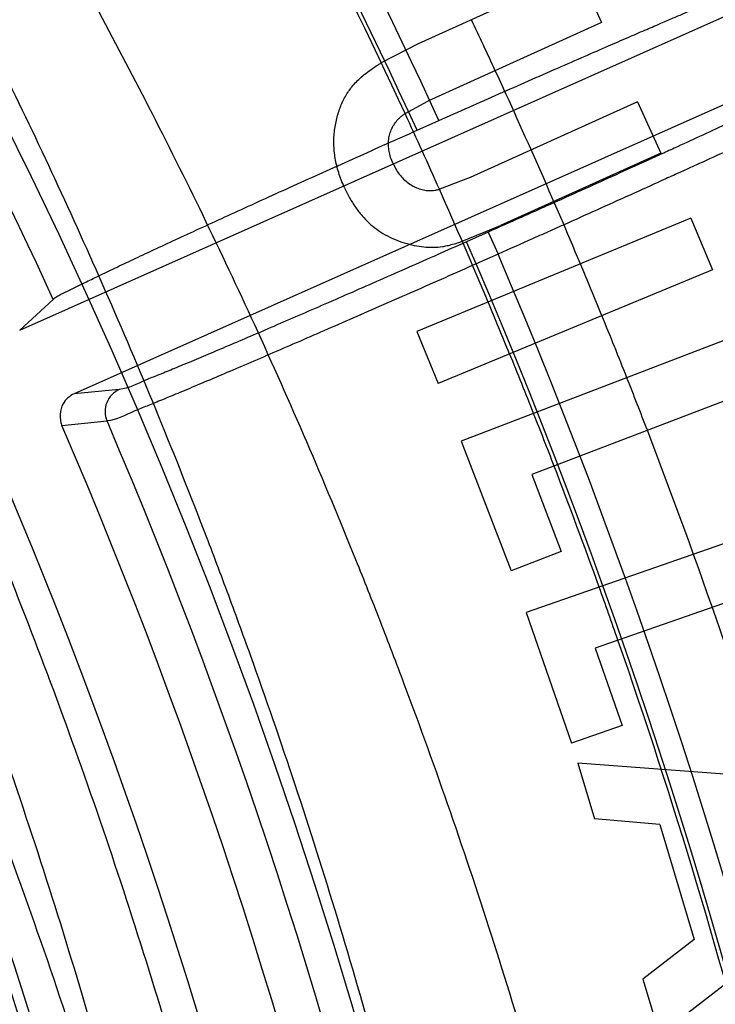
# Model space of a CAD drawing. Header units: millimetres. Extents: x 0 to 297, y 0 to 210.
# Tile 51 of 256: x 147.8102 to 147.8535, y 91.4527 to 91.514. Entities that reach past the tile are written whole.
import ezdxf

# ---------------------------------------------------------------- set-up
doc = ezdxf.new("R2010")
doc.units = ezdxf.units.MM
doc.header["$LTSCALE"] = 16.335
doc.layers.get('0').update_dxf_attribs({"linetype": 'CONTINUOUS'})
doc.layers.add('01_GLOBAL', color=7, linetype='CONTINUOUS')
doc.layers.add('INTFCLR_144815', color=7, linetype='CONTINUOUS')

msp = doc.modelspace()

# ---------------------------------------------------------------- linework, layer by layer
at = {"color": 7, "linetype": 'Continuous'}
msp.add_circle((148.2308034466, 92.1164639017), 1.9, dxfattribs=at)
at = {"color": 9, "linetype": 'Continuous'}
msp.add_arc((148.2308034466, 92.1164639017), 1.8756493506, 182.9674534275, 267.0325465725, dxfattribs=at)
at = {"layer": '01_GLOBAL', "color": 7, "linetype": 'Continuous'}
msp.add_circle((148.2308034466, 92.1164639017), 1.925, dxfattribs=at)
at = {"layer": 'INTFCLR_144815', "color": 6, "linetype": 'Continuous'}
for p, q in [((147.8102058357, 91.49465161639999), (147.8620899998, 91.51775193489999)), ((147.844963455, 91.51699039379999), (147.8349981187, 91.5124714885)), ((147.844963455, 91.51699039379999), (147.8464103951, 91.5137997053)), ((147.8464103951, 91.5137997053), (147.8355917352, 91.5088949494)), ((147.8627412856, 91.51256872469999), (147.813597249, 91.4906883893)), ((147.8349981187, 91.5124714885), (147.8327048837, 91.51128998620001)), ((147.8341824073, 91.5081325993), (147.8355917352, 91.5088949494)), ((147.8486475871, 91.5088652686), (147.8382296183, 91.50414230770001)), ((147.8486475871, 91.5088652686), (147.8500945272, 91.5056745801)), ((147.8349274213, 91.5070913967), (147.8362827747, 91.50769483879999)), ((147.8500945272, 91.5056745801), (147.840129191, 91.50115567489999)), ((147.8382296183, 91.50414230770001), (147.8363197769, 91.50341903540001)), ((147.8519695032, 91.5016270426), (147.8349141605, 91.4945592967)), ((147.8519695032, 91.5016270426), (147.8533051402, 91.4984066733)), ((147.8377410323, 91.50018169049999), (147.840129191, 91.50115567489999)), ((147.8533051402, 91.4984066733), (147.8362497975, 91.4913389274)), ((147.812290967, 91.49656032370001), (147.8102058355, 91.49465161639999)), ((147.8349141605, 91.4945592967), (147.8362497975, 91.4913389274)), ((147.8549049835, 91.4943465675), (147.837678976, 91.4877351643)), ((147.8561664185, 91.4910668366), (147.8420682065, 91.4856570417)), ((147.837678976, 91.4877351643), (147.8407732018, 91.4796768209)), ((147.8420680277, 91.4856575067), (147.8439008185, 91.4808788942)), ((147.859102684, 91.48313196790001), (147.8417060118, 91.4770770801)), ((147.8439008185, 91.4808788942), (147.8407732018, 91.4796768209)), ((147.8602526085, 91.4798231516), (147.8460134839, 91.47486573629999)), ((147.8417060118, 91.4770770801), (147.8445368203, 91.4689408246)), ((147.8460134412, 91.47486585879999), (147.8476941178, 91.470039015)), ((147.8476941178, 91.470039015), (147.8445368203, 91.4689408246)), ((147.8645356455, 91.4662090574), (147.8449351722, 91.467707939)), ((147.8449351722, 91.467707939), (147.8459777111, 91.4642352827)), ((147.8500254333, 91.4638865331), (147.8459777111, 91.4642352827)), ((147.8500254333, 91.4638865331), (147.8521772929, 91.4567223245)), ((147.8655522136, 91.4628180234), (147.850014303, 91.45078616)), ((147.8521772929, 91.4567223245), (147.8489717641, 91.45426252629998)), ((147.8489717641, 91.45426252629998), (147.850014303, 91.45078616))]:
    msp.add_line(p, q, dxfattribs=at)
at = {"layer": 'INTFCLR_144815', "color": 9, "linetype": 'Continuous'}
for p, q in [((147.8393540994, 91.5007512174), (147.8379986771, 91.50014774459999)), ((147.8393540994, 91.5007512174), (147.8399641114, 91.499381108)), ((147.8386086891, 91.4987776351), (147.8379986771, 91.50014774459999)), ((147.8399641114, 91.499381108), (147.8386086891, 91.4987776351)), ((147.8164045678, 91.4909589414), (147.813597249, 91.4906883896)), ((147.8128287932, 91.48872506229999), (147.8156374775, 91.4889994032))]:
    msp.add_line(p, q, dxfattribs=at)
at = {"layer": 'INTFCLR_144815', "color": 6, "linetype": 'Continuous'}
msp.add_circle((147.5056636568, 91.35632411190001), 0.3190566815, dxfattribs=at)
for radius, start, end in [(0.4398395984, 313.9937911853, 154.5150993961), (0.3391361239, 316.9838592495, 43.0161407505), (0.3344853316, 339.6819480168, 23.3180519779)]:
    msp.add_arc((147.5056636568, 91.35632411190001), radius, start, end, dxfattribs=at)
at = {"layer": 'INTFCLR_144815', "color": 9, "linetype": 'Continuous'}
for centre, radius, start, end in [((147.5056636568, 91.35632411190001), 0.4212676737, 323.9261481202, 36.0738518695), ((147.5056636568, 91.35632411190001), 0.3298406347, 314.0862202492, 45.9137797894), ((147.5056636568, 91.35632411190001), 0.3198467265, 314.0319604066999, 45.9680396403), ((147.5056636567, 91.35632411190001), 0.3636235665, 24.6002115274, 38.16750630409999), ((147.5056636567, 91.35632411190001), 0.3621400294, 24.6026704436, 38.1640956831), ((147.5056636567, 91.35632411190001), 0.337174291, 24.5770200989, 38.17193960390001), ((147.5056636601, 91.35632411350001), 0.3618983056, 24.8016547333, 29.7263370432), ((147.5056654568, 91.35632495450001), 0.3681088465, 24.8121624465, 25.3574167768), ((147.5056637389, 91.35632414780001), 0.3681107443, 22.7670473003, 24.8121639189), ((147.5056673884, 91.3563258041), 0.3618942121, 23.9822538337, 24.8016593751), ((147.5056636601, 91.35632411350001), 0.3618983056, 22.7714745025, 23.9822584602), ((147.5056636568, 91.35632411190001), 0.3636235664, 339.8324937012, 23.1675062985), ((147.5056636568, 91.35632411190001), 0.3621400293, 339.8359043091, 23.1640956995), ((147.5056653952, 91.35632483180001), 0.3681089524, 22.2243983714, 22.767048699), ((147.5056651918, 91.3563247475), 0.361896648, 22.2195102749, 22.7714757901), ((147.5056636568, 91.35632411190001), 0.3681108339, 21.5756831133, 22.2243997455), ((147.5056636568, 91.35632411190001), 0.3618983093, 21.5856177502, 22.2195115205), ((147.5056654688, 91.3563248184), 0.3681088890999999, 21.0288517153, 21.5756845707), ((147.5056654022, 91.356324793), 0.3618964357, 21.0295011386, 21.58561914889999), ((147.5056636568, 91.35632411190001), 0.3371742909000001, 339.8280604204, 23.1719395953), ((147.5056637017, 91.3563241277), 0.3681107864, 16.8926739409, 21.0288531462), ((147.5056636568, 91.35632411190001), 0.3618983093, 19.7576626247, 21.02950261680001), ((147.5056653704, 91.3563247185), 0.3618964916, 19.2028715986, 19.7576639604), ((147.5056636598, 91.35632411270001), 0.3618983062, 14.1723947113, 19.2028730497)]:
    msp.add_arc(centre, radius, start, end, dxfattribs=at)
at = {"layer": 'INTFCLR_144815', "color": 6, "linetype": 'Continuous'}
for points, knots in [([(147.7284687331, 91.13382420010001), (147.7281248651, 91.1338305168), (147.7284667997, 91.1351065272), (147.7289335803, 91.13570228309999), (147.7294381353, 91.13651419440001), (147.7299269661, 91.13721519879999), (147.7305020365, 91.13802435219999), (147.731162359, 91.13892311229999), (147.7319099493, 91.1399218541), (147.7327456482, 91.1410217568), (147.7336709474, 91.1422277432), (147.7346879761, 91.1435451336), (147.7357985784, 91.1449795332), (147.7370029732, 91.14653486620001), (147.7382990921, 91.1482126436), (147.7396836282, 91.1500132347), (147.7411548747, 91.15193951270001), (147.7427145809, 91.15399936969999), (147.7443650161, 91.15620210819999), (147.746103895, 91.1585517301), (147.7479255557, 91.16104816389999), (147.749823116, 91.1636899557), (147.7517910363, 91.1664778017), (147.7538223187, 91.1694105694), (147.7559091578, 91.17248603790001), (147.7580430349, 91.17570086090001), (147.760214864, 91.17905059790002), (147.7624151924, 91.1825298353), (147.7646343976, 91.1861323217), (147.7668628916, 91.189851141), (147.7690913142, 91.19367890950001), (147.7713106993, 91.1976079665), (147.7735126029, 91.2016305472), (147.7756891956, 91.2057389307), (147.7778333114, 91.2099255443), (147.7799384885, 91.2141830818), (147.781998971, 91.2185045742), (147.7840096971, 91.22288344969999), (147.785966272, 91.22731357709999), (147.7878649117, 91.23178925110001), (147.7897023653, 91.2363051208), (147.7914762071, 91.24085704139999), (147.7931808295, 91.2454316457), (147.7948144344, 91.2500236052), (147.7963777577, 91.25463405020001), (147.7978725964, 91.25926866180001), (147.7992992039, 91.2639290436), (147.8006556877, 91.2686094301), (147.801941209, 91.2733071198), (147.803154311, 91.27801617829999), (147.8042942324, 91.28273212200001), (147.8053612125, 91.2874541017), (147.806355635, 91.2921819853), (147.8072778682, 91.2969157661), (147.8081281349, 91.3016549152), (147.8089065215, 91.306398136), (147.8096131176, 91.31114385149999), (147.8102481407, 91.31589110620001), (147.8108118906, 91.3206396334), (147.8113046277, 91.32538908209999), (147.8117265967, 91.3301391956), (147.8120780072, 91.33488963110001), (147.8123590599, 91.33964034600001), (147.812569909, 91.3443911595), (147.8127106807, 91.34914211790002), (147.8127814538, 91.35389307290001), (147.8127822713, 91.3586440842), (147.8127131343, 91.3633950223), (147.8125740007, 91.3681459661), (147.8123647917, 91.3728967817), (147.8120853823, 91.37764750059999), (147.8117356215, 91.38239791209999), (147.8113153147, 91.3871479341), (147.8108242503, 91.3918972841), (147.8102621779, 91.39664575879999), (147.8096288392, 91.4013929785), (147.8089239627, 91.40613849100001), (147.8081472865, 91.4108816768), (147.8072985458, 91.41562188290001), (147.8063774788, 91.4203583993), (147.8053839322, 91.4250899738), (147.804317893, 91.42981488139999), (147.8031794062, 91.4345314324), (147.8019684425, 91.4392384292), (147.8006848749, 91.4439351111), (147.7993287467, 91.44862012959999), (147.7979004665, 91.4532910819), (147.7964007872, 91.4579448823), (147.7948306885, 91.4625782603), (147.7931912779, 91.4671880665), (147.7914839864, 91.4717707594), (147.7897106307, 91.47632235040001), (147.7878734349, 91.4808384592), (147.7859750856, 91.48531428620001), (147.7840187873, 91.48974459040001), (147.7820083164, 91.4941236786), (147.7799480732, 91.4984454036), (147.7778431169, 91.5027031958), (147.7756991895, 91.506890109), (147.773522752, 91.51099883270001), (147.7713209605, 91.5150218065), (147.7691016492, 91.51895129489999), (147.7668732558, 91.5227795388), (147.7646447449, 91.5264988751), (147.7624254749, 91.53010191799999), (147.7602250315, 91.53358175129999), (147.7580530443, 91.53693210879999), (147.7559189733, 91.54014756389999), (147.7538319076, 91.5432236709), (147.7518003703, 91.5461570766), (147.7498321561, 91.54894557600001), (147.7479341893, 91.551588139), (147.7461124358, 91.5540848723), (147.7443718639, 91.55643693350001), (147.7427164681, 91.55864638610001), (147.7411492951, 91.5607160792), (147.7396725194, 91.5626494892), (147.7382875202, 91.564450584), (147.7369950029, 91.5661236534), (147.7357951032, 91.5676731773), (147.7346874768, 91.5691037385), (147.7336714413, 91.5704198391), (147.7327460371, 91.5716259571), (147.7319101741, 91.5727260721), (147.7311625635, 91.57372483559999), (147.7305021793, 91.5746236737), (147.72992705, 91.5754329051), (147.7294381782, 91.57613396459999), (147.7289336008, 91.57694590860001), (147.7284668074, 91.5775416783), (147.728124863, 91.57881770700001), (147.7284687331, 91.5788240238)], [0, 0, 0, 0, 0.0021236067, 0.0044659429, 0.005996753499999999, 0.007775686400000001, 0.0098091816, 0.0121043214, 0.0146687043, 0.0175100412, 0.0206343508, 0.0240542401, 0.0277864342, 0.0318356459, 0.0362005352, 0.040877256, 0.0458603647, 0.0511668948, 0.0568307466, 0.06285557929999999, 0.0692156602, 0.07591263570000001, 0.0829392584, 0.09028590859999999, 0.0979403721, 0.1058876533, 0.114110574, 0.1225900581, 0.1313055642, 0.140235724, 0.1493588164, 0.1586532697, 0.1680981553, 0.1776734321, 0.1873601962, 0.1971407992, 0.2069991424, 0.2169205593, 0.2268918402, 0.236901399, 0.2469387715, 0.256994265, 0.2670652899, 0.2770813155, 0.2870874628, 0.2971238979, 0.3071487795, 0.3171804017, 0.3272115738, 0.3372204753, 0.347205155, 0.3571681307, 0.3671107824, 0.3770356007, 0.3869457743, 0.396839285, 0.4067137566, 0.4165706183, 0.4264117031, 0.436238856, 0.4460529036, 0.4558561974, 0.465649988, 0.4754369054, 0.4852183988, 0.4949970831, 0.5047743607, 0.514552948, 0.5243342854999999, 0.5341210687, 0.5439147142, 0.5537177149, 0.5635313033, 0.5733577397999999, 0.5831983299, 0.5930548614, 0.6029285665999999, 0.6128203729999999, 0.6227310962, 0.6326618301, 0.642613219, 0.6525827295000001, 0.6625684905, 0.6725713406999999, 0.6825918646, 0.692631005, 0.7026858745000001, 0.7127502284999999, 0.7228203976, 0.7328919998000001, 0.7429592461, 0.7530154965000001, 0.7630529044, 0.7730624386, 0.783033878, 0.7929554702, 0.8028140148, 0.8125949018, 0.8222819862, 0.8318577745, 0.8413032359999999, 0.8505983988, 0.8597223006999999, 0.868653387, 0.8773699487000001, 0.8858505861, 0.894074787, 0.9020233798, 0.9096791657, 0.9170272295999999, 0.9240552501, 0.9307537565, 0.9371162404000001, 0.9431389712, 0.9488208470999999, 0.9541629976, 0.959168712, 0.963842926, 0.9681919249, 0.9722229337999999, 0.9759438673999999, 0.9793632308, 0.9824892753, 0.9853304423, 0.9878949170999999, 0.9901903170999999, 0.992224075, 0.994003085, 0.9955339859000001, 0.9978763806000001, 1, 1, 1, 1]), ([(147.7357237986, 91.57132411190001), (147.7353758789, 91.57132411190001), (147.7356994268, 91.5700334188), (147.7361425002, 91.5694166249), (147.7366231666, 91.5685877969), (147.7370888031, 91.56787103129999), (147.737636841, 91.56704452), (147.7382660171, 91.566126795), (147.7389780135, 91.5651078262), (147.7397734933, 91.5639864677), (147.740653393, 91.5627583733), (147.7416183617, 91.5614199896), (147.742668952, 91.55996724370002), (147.7438053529, 91.5583961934), (147.7450274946, 91.5567027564), (147.7463347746, 91.55488309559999), (147.7477261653, 91.55293344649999), (147.7491999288, 91.5508505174), (147.7507536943, 91.5486313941), (147.7523842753, 91.5462738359), (147.7540876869, 91.5437763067), (147.755859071, 91.5411381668), (147.7576927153, 91.5383597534), (147.7595821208, 91.5354424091), (147.7615200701, 91.5323885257), (147.7634987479, 91.5292015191), (147.7655098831, 91.52588577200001), (147.7675449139, 91.5224465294), (147.7695951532, 91.5188897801), (147.7716519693, 91.5152220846), (147.7737069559, 91.51145038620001), (147.7757520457, 91.50758188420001), (147.7777796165, 91.5036238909), (147.7797825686, 91.4995837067), (147.7817543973, 91.4954684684), (147.783689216, 91.4912850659), (147.785581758, 91.48704008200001), (147.7874273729, 91.48273972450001), (147.7892219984, 91.4783897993), (147.7909621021, 91.4739957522), (147.7926447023, 91.46956251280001), (147.7942672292, 91.46509473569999), (147.7958276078, 91.4605964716), (147.7973240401, 91.4560716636), (147.7987551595, 91.4515235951), (147.8001197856, 91.4469555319), (147.8014170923, 91.4423700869), (147.8026463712, 91.4377699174), (147.8038071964, 91.43315704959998), (147.8048992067, 91.4285336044), (147.8059222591, 91.42390110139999), (147.8068762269, 91.41926123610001), (147.8077611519, 91.41461511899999), (147.8085770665, 91.40996406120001), (147.8093241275, 91.4053087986), (147.8100024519, 91.4006503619), (147.8106122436, 91.3959892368), (147.8111536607, 91.39132621), (147.8116269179, 91.3866615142), (147.812032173, 91.38199575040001), (147.8123696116, 91.3773290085), (147.8126393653, 91.3726617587), (147.8128415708, 91.3679939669), (147.8129763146, 91.3633260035), (147.8130436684, 91.3586577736), (147.8130436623, 91.35398960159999), (147.8129762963, 91.34932138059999), (147.8128415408, 91.34465342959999), (147.812639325, 91.33998567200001), (147.8123695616, 91.3353184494), (147.8120321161, 91.3306517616), (147.8116268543, 91.3259860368), (147.8111535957, 91.32132141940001), (147.8106121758, 91.31665843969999), (147.8100023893, 91.31199741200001), (147.809324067, 91.3073390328), (147.8085770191, 91.30268388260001), (147.8077611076, 91.29803286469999), (147.8068762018, 91.2933868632), (147.8059222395, 91.2887470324), (147.8048992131, 91.28411464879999), (147.8038072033, 91.2794912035), (147.8026464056, 91.27487844), (147.8014171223, 91.2702782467), (147.8001198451, 91.2656928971), (147.7987552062, 91.2611247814), (147.7973241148, 91.256576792), (147.7958276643, 91.2520519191), (147.7942673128, 91.2475537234), (147.7926447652, 91.24308588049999), (147.7909621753, 91.23865265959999), (147.7892220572, 91.23425857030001), (147.7874274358, 91.2299086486), (147.7855818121, 91.225608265), (147.7836892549, 91.2213632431), (147.7817544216, 91.2171798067), (147.7797825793, 91.2130645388), (147.7777796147, 91.209024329), (147.7757520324, 91.20506631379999), (147.7737069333, 91.2011977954), (147.7716519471, 91.1974260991), (147.7695951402, 91.1937584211), (147.7675449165, 91.1902016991), (147.7655099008, 91.1867624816), (147.763498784, 91.18344676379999), (147.7615201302, 91.1802597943), (147.7595822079, 91.177205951), (147.7576928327, 91.17428865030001), (147.7558592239, 91.1715102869), (147.7540878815, 91.1688722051), (147.7523844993, 91.1663747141), (147.7507539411, 91.16401718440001), (147.7492001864, 91.1617980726), (147.7477264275, 91.15971514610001), (147.7463350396, 91.1577654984), (147.7450277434, 91.15594581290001), (147.7438055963, 91.15425236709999), (147.7426691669, 91.15268127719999), (147.7416185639, 91.1512285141), (147.7406535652, 91.1498900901), (147.7397736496, 91.1486619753), (147.7389781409, 91.1475405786), (147.7382661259, 91.14652158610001), (147.7376369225, 91.14560382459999), (147.7370888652, 91.14477728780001), (147.7366232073, 91.1440604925), (147.7361425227, 91.14323163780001), (147.735699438, 91.1426148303), (147.7353758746, 91.1413241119), (147.7357237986, 91.1413241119)], [0, 0, 0, 0, 0.0022415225, 0.0046949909, 0.0062948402, 0.0081515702, 0.0102713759, 0.0126610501, 0.0153273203, 0.0182777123, 0.0215194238, 0.0250604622, 0.0289080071, 0.0330699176, 0.0375525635, 0.0423627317, 0.0475050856, 0.0529841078, 0.05880161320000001, 0.0649581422, 0.07145189, 0.07827835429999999, 0.08543053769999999, 0.0928988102, 0.1006709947, 0.1087324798, 0.1170666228, 0.1256550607, 0.1344781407, 0.1435153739, 0.1527460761, 0.1621498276, 0.1717063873, 0.1813963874, 0.1912015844, 0.2011049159, 0.2110906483, 0.2211444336, 0.2312534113, 0.241406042, 0.2515916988, 0.2618021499, 0.2720286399, 0.2822654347, 0.2925056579, 0.3027455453, 0.312979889, 0.3232065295, 0.3334216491, 0.3436244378, 0.3538122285, 0.3639852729, 0.3741416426, 0.3842825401, 0.3944068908, 0.4045165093, 0.4146106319, 0.4246916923, 0.4347594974, 0.444816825, 0.4548636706, 0.4649030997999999, 0.474935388, 0.4849637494, 0.494988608, 0.5050132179, 0.5150380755, 0.5250663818, 0.5350986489, 0.5451379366, 0.5551847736, 0.565241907, 0.5753096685, 0.5853904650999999, 0.5954845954, 0.6055938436, 0.615718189, 0.6258587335, 0.636015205, 0.6461877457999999, 0.6563757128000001, 0.6665780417, 0.6767934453, 0.6870195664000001, 0.6972543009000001, 0.7074936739, 0.7177343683, 0.7279706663, 0.7381976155, 0.7484076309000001, 0.7585937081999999, 0.7687462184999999, 0.7788551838, 0.7889090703, 0.7988948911, 0.808798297, 0.8186035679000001, 0.82829363, 0.8378502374, 0.8472540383, 0.8564847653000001, 0.8655219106, 0.8743449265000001, 0.8829333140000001, 0.8912673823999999, 0.8993287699, 0.9071008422, 0.9145690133, 0.9217210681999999, 0.9285473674, 0.9350409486, 0.9411974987, 0.9470149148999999, 0.9524939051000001, 0.9576363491, 0.9624464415, 0.9669292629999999, 0.9710911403, 0.9749388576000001, 0.9784798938, 0.9817217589, 0.9846721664, 0.9873385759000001, 0.9897282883, 0.9918482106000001, 0.9937049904, 0.9953049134, 0.9977584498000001, 1, 1, 1, 1]), ([(147.8136860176, 91.3563241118), (147.8136860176, 91.3580009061), (147.8136600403, 91.36135488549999), (147.8135431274, 91.3663854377), (147.8133482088, 91.3714155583), (147.8130751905, 91.3764449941), (147.8127239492, 91.38147340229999), (147.8122943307, 91.38650043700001), (147.8117861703, 91.3915255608), (147.8111992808, 91.39654826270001), (147.8105334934, 91.40156774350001), (147.8097886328, 91.40658322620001), (147.8089645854, 91.4115935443), (147.8080612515, 91.41659756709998), (147.8070786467, 91.42159368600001), (147.8060168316, 91.4265803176), (147.804876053, 91.4315553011), (147.8036566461, 91.4365164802), (147.8023592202, 91.44146102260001), (147.8009845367, 91.446386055), (147.7995337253, 91.4512879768), (147.7980081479, 91.4561630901), (147.7964096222, 91.4610069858), (147.7947403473, 91.4658149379), (147.7930030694, 91.4705815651), (147.7912010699, 91.47530102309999), (147.7893382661, 91.4799668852), (147.7874192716, 91.4845721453), (147.7854494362, 91.4891092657), (147.783434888, 91.4935702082), (147.7813825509, 91.4979465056), (147.779300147, 91.5022293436), (147.7771961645, 91.50640968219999), (147.7750797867, 91.5104784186), (147.7729607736, 91.5144265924), (147.7708493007, 91.5182456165), (147.7687557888, 91.52192746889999), (147.7666906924, 91.5254649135), (147.7646642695, 91.52885170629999), (147.762686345, 91.53208277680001), (147.7607660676, 91.53515439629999), (147.7589118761, 91.53806400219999), (147.7571314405, 91.5408100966), (147.7554316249, 91.5433921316), (147.7538179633, 91.5458111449), (147.7522945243, 91.548069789), (147.7508639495, 91.55017214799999), (147.749527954, 91.55212294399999), (147.7482875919, 91.5539271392), (147.7471433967, 91.5555897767), (147.7460957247, 91.557115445), (147.7451440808, 91.5585095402), (147.744289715, 91.559773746), (147.7435275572, 91.5609203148), (147.7428718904, 91.5619267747), (147.7421312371, 91.5631087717), (147.7415370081, 91.5640999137), (147.7404287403, 91.56622138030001), (147.7410646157, 91.5662324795)], [0, 0, 0, 0, 0.0222607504, 0.0445259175, 0.0667999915, 0.0890869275, 0.1113912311, 0.1337160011, 0.1560653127, 0.1784412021, 0.2008472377, 0.2232837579, 0.2457532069, 0.2682540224, 0.2907870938, 0.3133484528, 0.3359368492, 0.3585452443, 0.3811695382, 0.4037989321, 0.4264253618, 0.449034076, 0.4716120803, 0.4941403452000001, 0.5165983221, 0.5389621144, 0.56120409, 0.583292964, 0.605193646, 0.6268674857, 0.6482720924, 0.6693618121, 0.6900881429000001, 0.7104002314, 0.7302460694, 0.7495737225, 0.7683324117, 0.7864733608, 0.8039516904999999, 0.8207275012, 0.8367665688, 0.8520421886, 0.8665309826, 0.8802146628, 0.8930816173, 0.9051346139, 0.9163830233, 0.9268408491, 0.9365240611, 0.9454496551, 0.95363472, 0.9610964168, 0.9678511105, 0.9739142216, 0.9793007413, 0.9840264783, 0.9915569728, 1, 1, 1, 1]), ([(147.8284438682, 91.35632411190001), (147.8284438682, 91.3595113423), (147.8283441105, 91.3658892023), (147.8278959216, 91.3754528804), (147.8271473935, 91.3850135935), (147.8260969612, 91.3945687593), (147.8247420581, 91.4041148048), (147.823080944, 91.41364607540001), (147.8211107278, 91.423153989), (147.8188305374, 91.4326275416), (147.8162395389, 91.44205175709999), (147.8133404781, 91.45140793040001), (147.8101376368, 91.46067161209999), (147.8066415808, 91.4698134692), (147.8028667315, 91.47879643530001), (147.7988373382, 91.4875786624), (147.794584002, 91.49610913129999), (147.7901506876, 91.50433189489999), (147.7855911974, 91.51218570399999), (147.7809694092, 91.51960782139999), (147.7763583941, 91.5265393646), (147.7718346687, 91.53292772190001), (147.7674746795, 91.5387340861), (147.7633454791, 91.5439338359), (147.7595065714, 91.5485229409), (147.7559986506, 91.5525096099), (147.7528503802, 91.55591785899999), (147.7500765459, 91.5587751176), (147.7476814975, 91.5611231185), (147.7456644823, 91.5629740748), (147.7440163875, 91.5644191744), (147.7425791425, 91.5654520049), (147.7416296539, 91.5662423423), (147.7410646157, 91.5662324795)], [0, 0, 0, 0, 0.0408499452, 0.0817377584, 0.1226908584, 0.1637418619, 0.2049215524, 0.2462459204, 0.2877224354, 0.329349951, 0.3711123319, 0.4129705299, 0.4548685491, 0.4967167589, 0.5383929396, 0.579731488, 0.6205367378, 0.6605415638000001, 0.6994421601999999, 0.7369113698, 0.7725873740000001, 0.8061275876, 0.8372253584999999, 0.8656390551, 0.8912193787, 0.9139002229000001, 0.9336943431, 0.9506758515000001, 0.9649483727, 0.9766362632, 0.9858655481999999, 0.9927569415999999, 1, 1, 1, 1]), ([(147.8362827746, 91.50769483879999), (147.8369097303, 91.5079739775), (147.8381563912, 91.50852795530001), (147.8400183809, 91.50935215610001), (147.8418582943, 91.51016335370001), (147.8436444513, 91.5109475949), (147.8452983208, 91.511670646), (147.8467551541, 91.5123048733), (147.8479946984, 91.5128423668), (147.8490523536, 91.51329927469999), (147.8499619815, 91.51369083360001), (147.8507478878, 91.5140279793), (147.8516076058, 91.5143955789), (147.8526158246, 91.5148247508), (147.8536251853, 91.5152513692), (147.8544998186, 91.5156183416), (147.8552152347, 91.51591641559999), (147.8559600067, 91.5162245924), (147.8567166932, 91.5165320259), (147.8574496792, 91.51683201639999), (147.8582945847, 91.517139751), (147.8588762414, 91.51743549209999), (147.8592629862, 91.5174736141)], [0, 0, 0, 0, 0.08242212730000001, 0.1638387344, 0.2445502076, 0.3239160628, 0.3981194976, 0.4613297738, 0.5147404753, 0.5603798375, 0.5996984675, 0.6336767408, 0.6630843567, 0.7119917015, 0.7652757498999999, 0.7946902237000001, 0.8259040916, 0.8583580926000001, 0.8914797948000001, 0.9240364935, 0.9533274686, 1, 1, 1, 1]), ([(147.8304013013, 91.5035524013), (147.83033669, 91.5037026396), (147.8302093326, 91.5039987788), (147.8300472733, 91.5044484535), (147.8299271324, 91.5048985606), (147.8298322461, 91.5053440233), (147.8297728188, 91.5057867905), (147.8297465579, 91.5062257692), (147.8297535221, 91.5066624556), (147.8297960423, 91.5070934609), (147.8298609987, 91.50751515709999), (147.829955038, 91.5079199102), (147.8300685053, 91.5083076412), (147.8302107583, 91.508675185), (147.8303743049, 91.5090267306), (147.8305625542, 91.5093594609), (147.8307766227, 91.50967408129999), (147.8310172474, 91.5099765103), (147.8313034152, 91.51027426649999), (147.8316508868, 91.51056768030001), (147.8320566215, 91.51087133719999), (147.8324148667, 91.5111127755), (147.8326390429, 91.51125043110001), (147.8327048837, 91.51128998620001)], [0, 0, 0, 0, 0.0547665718, 0.1079520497, 0.1598974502, 0.2106654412, 0.2603956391, 0.3093540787, 0.3578195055, 0.4064915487, 0.454292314, 0.500609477, 0.5455564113, 0.5894764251, 0.6324628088, 0.6753072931, 0.7173515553, 0.7597836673, 0.8046006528, 0.8554091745, 0.9119025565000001, 0.9742780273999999, 1, 1, 1, 1]), ([(147.8334361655, 91.5050104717), (147.8333820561, 91.5051403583), (147.8332769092, 91.5053927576), (147.8331800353, 91.505779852), (147.8331407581, 91.5061574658), (147.8331609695, 91.5065208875), (147.8332254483, 91.5068694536), (147.8333457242, 91.5071929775), (147.8335106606, 91.50749197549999), (147.8336908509, 91.50771642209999), (147.8338631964, 91.5078911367), (147.8340181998, 91.50801421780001), (147.8341283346, 91.5080946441), (147.8341824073, 91.5081325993)], [0, 0, 0, 0, 0.1197690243, 0.2327385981, 0.3386455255, 0.442053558, 0.5418769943, 0.6395638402, 0.7348567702, 0.8316298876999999, 0.8837909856, 0.9437009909, 1, 1, 1, 1]), ([(147.812290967, 91.49656032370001), (147.8125767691, 91.49682201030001), (147.8131887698, 91.4970572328), (147.8140106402, 91.49749408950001), (147.8148218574, 91.49788442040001), (147.8157693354, 91.4983429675), (147.8168566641, 91.4988590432), (147.8180749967, 91.49943248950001), (147.8194114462, 91.5000559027), (147.8208543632, 91.5007242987), (147.8223942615, 91.5014331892), (147.824024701, 91.50217964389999), (147.8257313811, 91.50295709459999), (147.8274978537, 91.50375807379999), (147.8293078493, 91.5045752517), (147.8311533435, 91.50540504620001), (147.8330298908, 91.5062454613), (147.8342916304, 91.5068083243), (147.8349274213, 91.5070913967)], [0, 0, 0, 0, 0.0465541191, 0.0763285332, 0.1123717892, 0.1545293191, 0.2028451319, 0.2569462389, 0.3163051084, 0.3800089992, 0.4479896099, 0.5199649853, 0.5954373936, 0.6732964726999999, 0.7529810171, 0.83401945, 0.9163894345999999, 1, 1, 1, 1]), ([(147.8334361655, 91.5050104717), (147.8335018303, 91.50487730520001), (147.8336299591, 91.5046174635), (147.8338778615, 91.5042713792), (147.8341574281, 91.5039718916), (147.8344744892, 91.5037338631), (147.8348046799, 91.5035424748), (147.8351477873, 91.50341518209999), (147.8354939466, 91.5033424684), (147.8357919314, 91.5033301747), (147.8360452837, 91.5033634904), (147.8362038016, 91.5033914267), (147.8362985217, 91.5034137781), (147.8363197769, 91.50341903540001)], [0, 0, 0, 0, 0.1237830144, 0.2415321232, 0.3540067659, 0.4644922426, 0.5713029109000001, 0.6716071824, 0.7686045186, 0.8657117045, 0.9187338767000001, 0.9817181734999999, 1, 1, 1, 1]), ([(147.8304013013, 91.5035524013), (147.830507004, 91.5033299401), (147.8307121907, 91.5028981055), (147.8310846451, 91.5023046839), (147.8314870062, 91.5017755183), (147.8319291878, 91.50131249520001), (147.8324135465, 91.50091554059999), (147.832940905, 91.50057499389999), (147.8335138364, 91.5002932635), (147.8341217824, 91.5000736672), (147.8347397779, 91.4999170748), (147.8353472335, 91.4998199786), (147.835934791, 91.49979860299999), (147.836418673, 91.4998325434), (147.8368181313, 91.4999097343), (147.8371613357, 91.4999959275), (147.837472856, 91.5000933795), (147.8376715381, 91.5001584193), (147.8377410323, 91.50018169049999)], [0, 0, 0, 0, 0.0825088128, 0.1601634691, 0.2343808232, 0.3050485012, 0.3742711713, 0.44384679, 0.5150463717, 0.5878372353, 0.6601364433, 0.7285058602, 0.7936449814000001, 0.8568596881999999, 0.890605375, 0.9299221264, 0.9754314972, 1, 1, 1, 1]), ([(147.8386086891, 91.4987776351), (147.8379615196, 91.49849016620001), (147.8366677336, 91.4979166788), (147.8347346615, 91.49706305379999), (147.8328254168, 91.49622311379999), (147.8309625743, 91.49540675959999), (147.829162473, 91.4946214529), (147.8274355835, 91.4938716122), (147.8257881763, 91.49315975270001), (147.8242305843, 91.4924903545), (147.8227770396, 91.4918694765), (147.8214383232, 91.4913022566), (147.820222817, 91.4907907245), (147.8191353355, 91.49034086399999), (147.8181871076, 91.4899447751), (147.8170387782, 91.48951165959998), (147.8162329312, 91.489068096), (147.8156374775, 91.4889994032)], [0, 0, 0, 0, 0.0850793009, 0.1700271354, 0.2538838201, 0.3356804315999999, 0.4143844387, 0.489840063, 0.5618710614, 0.6299984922, 0.6935260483, 0.7517685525, 0.8046844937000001, 0.8519493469, 0.8932142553, 0.9279852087, 1, 1, 1, 1]), ([(147.813597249, 91.4906883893), (147.8133164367, 91.4905633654), (147.812702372, 91.490032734), (147.8126506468, 91.48913837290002), (147.8128287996, 91.48872506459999)], [0, 0, 0, 0, 0.4058146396, 1, 1, 1, 1]), ([(147.8164045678, 91.4909589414), (147.816058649, 91.49080455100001), (147.8154664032, 91.49019640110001), (147.8154885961, 91.4893480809), (147.8156374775, 91.4889994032)], [0, 0, 0, 0, 0.4997862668, 1, 1, 1, 1])]:
    msp.add_open_spline(points, degree=3, knots=knots, dxfattribs=at)
at = {"layer": 'INTFCLR_144815', "color": 9, "linetype": 'Continuous'}
for points, knots in [([(147.7503967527, 91.57805021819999), (147.7502699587, 91.5779426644), (147.7503543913, 91.57730397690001), (147.7507976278, 91.5764053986), (147.7516355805, 91.5749047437), (147.7535026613, 91.5720221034), (147.7555302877, 91.5690909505), (147.7575204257, 91.56623413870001), (147.7591591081, 91.5638845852), (147.762407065, 91.5592136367), (147.7674934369, 91.5517450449), (147.7721738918, 91.5445100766), (147.775472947, 91.5391947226), (147.7778293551, 91.5353269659), (147.7820856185, 91.52813089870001), (147.78816525, 91.5171484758), (147.7939951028, 91.5054851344), (147.7979689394, 91.49680632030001), (147.800242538, 91.49159498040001), (147.8036751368, 91.483455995), (147.8085611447, 91.4707624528), (147.8143285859, 91.4530578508), (147.818442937, 91.4375756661), (147.8209195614, 91.4263298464), (147.8222257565, 91.41970389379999), (147.8240667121, 91.4095683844), (147.8262781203, 91.3940880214), (147.8273991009, 91.38020238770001), (147.8277474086, 91.37318498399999)], [0, 0, 0, 0, 0.0022439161, 0.0070120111, 0.0145616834, 0.0248857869, 0.0536624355, 0.0624935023, 0.07189207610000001, 0.0923184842, 0.1392770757, 0.19383471, 0.2085944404, 0.2237059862, 0.2549574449, 0.3214227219, 0.3930725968, 0.4308712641, 0.4502345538, 0.469804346, 0.5500822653, 0.6337070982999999, 0.7209882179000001, 0.7661541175, 0.7890968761, 0.8121288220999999, 0.9051772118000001, 1, 1, 1, 1]), ([(147.8328247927, 91.3730683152), (147.8324699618, 91.38003770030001), (147.8313310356, 91.39382949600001), (147.8290847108, 91.4092012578), (147.8272117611, 91.41926395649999), (147.825886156, 91.4258443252), (147.8233668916, 91.43701306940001), (147.8191859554, 91.4523889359), (147.8133201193, 91.4699659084), (147.8083590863, 91.4825656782), (147.8048702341, 91.4906424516), (147.8025599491, 91.49581626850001), (147.7985202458, 91.50443349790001), (147.7925940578, 91.51601144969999), (147.7864157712, 91.52690770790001), (147.7820916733, 91.5340468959), (147.7796958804, 91.5378836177), (147.7763427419, 91.543159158), (147.7715825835, 91.550335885), (147.7664150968, 91.55774359), (147.7631130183, 91.56237441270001), (147.7614464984, 91.5647038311), (147.7594224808, 91.5675356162), (147.7573605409, 91.5704406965), (147.7554587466, 91.5732953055), (147.754605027, 91.5747824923), (147.7541506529, 91.57566605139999), (147.7540612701, 91.5763023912), (147.7541871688, 91.57640723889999)], [0, 0, 0, 0, 0.0945441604, 0.1873460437, 0.2103231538, 0.2332131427, 0.2782846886, 0.3654193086, 0.4489587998, 0.529211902, 0.5487834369, 0.5681546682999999, 0.6059759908, 0.6777110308, 0.7443035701, 0.7756315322, 0.7907861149, 0.80558492, 0.8603198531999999, 0.9074428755, 0.9279435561, 0.9373780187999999, 0.9462430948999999, 0.9751197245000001, 0.985468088, 0.9930239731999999, 0.9977802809, 1, 1, 1, 1]), ([(147.7783543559, 91.57024776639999), (147.7794180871, 91.5688536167), (147.780862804, 91.56696472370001), (147.7826975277, 91.5645422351), (147.7843230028, 91.5623829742), (147.7874700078, 91.5581538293), (147.7922950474, 91.5514658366), (147.7984337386, 91.5424826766), (147.8037466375, 91.53417133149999), (147.8075445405, 91.5278771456), (147.8097868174, 91.5240417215), (147.8132667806, 91.5179560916), (147.8184450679, 91.5083498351), (147.8250329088, 91.4947848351), (147.8296659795, 91.48403057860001), (147.8326394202, 91.47652465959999), (147.8346311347, 91.4713109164), (147.8380120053, 91.46193816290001), (147.8424099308, 91.4481086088), (147.8469134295, 91.4308553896), (147.84963434, 91.417485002), (147.8511659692, 91.40833161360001), (147.8521196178, 91.40208522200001), (147.8531492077, 91.3942041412), (147.8539527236, 91.3862682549), (147.8544584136, 91.379881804), (147.855075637, 91.37030895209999), (147.8554767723, 91.3559648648), (147.8549005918, 91.33688026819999), (147.8536423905, 91.32263843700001), (147.8524631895, 91.3131960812), (147.8515938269, 91.3069664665), (147.849874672, 91.29631569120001), (147.8468444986, 91.2815059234), (147.842353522, 91.2643493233), (147.8379646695, 91.25057090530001), (147.83482291, 91.24187146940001), (147.8333339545, 91.23794173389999), (147.8323398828, 91.2353662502), (147.829626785, 91.2285242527), (147.8250011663, 91.2177953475), (147.8184267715, 91.20426379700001), (147.8127290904, 91.1936955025), (147.8086779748, 91.18668870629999), (147.8064022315, 91.1828779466), (147.8031576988, 91.1775555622), (147.798433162, 91.1701644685), (147.7922890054, 91.161173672), (147.7874604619, 91.1544813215), (147.7843122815, 91.15025092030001), (147.7826881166, 91.1480935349), (147.7808572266, 91.1456762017), (147.7794159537, 91.14379182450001), (147.7783544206, 91.142400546)], [0, 0, 0, 0, 0.0113523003, 0.0153945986, 0.0196724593, 0.0288485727, 0.04952051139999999, 0.0730548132, 0.0992747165, 0.1133659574, 0.1206417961, 0.1280352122, 0.1587481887, 0.1912667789, 0.2256293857, 0.2345212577, 0.2435306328, 0.2617592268, 0.2990180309, 0.3374305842, 0.3771409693, 0.3872950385, 0.3975091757, 0.4180450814, 0.4387403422, 0.4491382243, 0.4595166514, 0.5008391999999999, 0.5419727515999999, 0.5830556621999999, 0.5933356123, 0.6035730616, 0.6237732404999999, 0.6631691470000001, 0.7013781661, 0.7385292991, 0.7567366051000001, 0.761249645, 0.7657337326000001, 0.7746080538, 0.8088969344, 0.8413373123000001, 0.8719692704, 0.886598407, 0.893729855, 0.9007025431, 0.926950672, 0.9505051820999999, 0.9711896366, 0.9803691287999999, 0.9846421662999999, 0.9886711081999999, 1, 1, 1, 1]), ([(147.845118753, 91.356324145), (147.8451187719, 91.36267269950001), (147.8449009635, 91.37065103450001), (147.8443099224, 91.38023876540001), (147.8438191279, 91.3867217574), (147.8430393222, 91.39477745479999), (147.8420399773, 91.4027787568), (147.8411142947, 91.40912070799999), (147.8396281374, 91.4184107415), (147.8369885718, 91.4319798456), (147.8326181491, 91.4494968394), (147.8283487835, 91.4635435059), (147.8250657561, 91.47306621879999), (147.823132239, 91.4783619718), (147.8202476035, 91.48598109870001), (147.815753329, 91.4968982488), (147.8093592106, 91.5106783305), (147.8043306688, 91.5204432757), (147.8009512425, 91.5266299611), (147.7987752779, 91.5305265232), (147.7950908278, 91.5369196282), (147.7899357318, 91.5453647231), (147.783977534, 91.55449762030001), (147.779494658, 91.5610084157), (147.7770317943, 91.5644857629), (147.7764141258, 91.5653525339)], [0, 0, 0, 0, 0.08514645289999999, 0.1069705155, 0.1288336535, 0.1723417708, 0.2155033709, 0.2369658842, 0.2582983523, 0.3416830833, 0.4222645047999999, 0.5003369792, 0.5384972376, 0.5573483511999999, 0.5759473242, 0.6477620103, 0.7156277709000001, 0.779635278, 0.7950300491, 0.8101748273, 0.8394913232, 0.8939896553, 0.9428494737, 0.9857252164, 1, 1, 1, 1]), ([(147.8606416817, 91.5106545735), (147.8604796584, 91.5105069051), (147.8591352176, 91.50988576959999), (147.8574549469, 91.5090066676), (147.8556849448, 91.50818121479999), (147.8548005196, 91.5077662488), (147.8532777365, 91.50705672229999), (147.8516923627, 91.506325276), (147.8500457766, 91.5055711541), (147.8488426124, 91.50502172), (147.8466350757, 91.5040178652), (147.8443875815, 91.503003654), (147.8424156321, 91.5021187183), (147.8410578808, 91.50151080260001), (147.8400365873, 91.5010550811), (147.8393540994, 91.5007512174)], [0, 0, 0, 0, 0.0280051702, 0.185938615, 0.244871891, 0.2771027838, 0.310775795, 0.4594723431, 0.5001568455, 0.5421363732, 0.6284435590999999, 0.8099563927, 0.8571310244, 0.9045617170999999, 1, 1, 1, 1]), ([(147.8626277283, 91.50987638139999), (147.8624528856, 91.5097223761), (147.8617511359, 91.5094051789), (147.8603913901, 91.508686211), (147.8587495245, 91.5079228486), (147.8573478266, 91.5072618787), (147.8564053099, 91.5068231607), (147.8547843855, 91.5060709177), (147.8530963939, 91.5052958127), (147.8513436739, 91.5044960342), (147.850062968, 91.50391326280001), (147.8477132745, 91.5028482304), (147.8453210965, 91.5017721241), (147.8432223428, 91.5008328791), (147.8417773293, 91.50018755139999), (147.8406904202, 91.49970375), (147.8399641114, 91.4993811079)], [0, 0, 0, 0, 0.0279811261, 0.09086048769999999, 0.1859092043, 0.2448411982, 0.2770726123, 0.3107474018, 0.4594473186, 0.5001328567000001, 0.5421138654, 0.6284246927, 0.8099462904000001, 0.8571238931, 0.9045571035, 1, 1, 1, 1]), ([(147.8379986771, 91.50014774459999), (147.8373951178, 91.4998790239), (147.8361931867, 91.4993449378), (147.8343998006, 91.4985512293), (147.8326310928, 91.4977716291), (147.8308982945, 91.497011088), (147.8292145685, 91.4962753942), (147.8275924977, 91.4955700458), (147.8260437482, 91.494900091), (147.8245790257, 91.4942702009), (147.8232086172, 91.4936846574), (147.8219422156, 91.49314800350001), (147.8207891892, 91.49266289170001), (147.8197569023, 91.4922364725), (147.8188546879, 91.4918600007), (147.8177544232, 91.49144791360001), (147.816979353, 91.491014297), (147.8164045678, 91.4909589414)], [0, 0, 0, 0, 0.0844412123, 0.1681023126, 0.250657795, 0.331485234, 0.4099644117, 0.4855007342, 0.5575547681, 0.6256363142, 0.6892839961, 0.7480231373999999, 0.8014343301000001, 0.849144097, 0.890833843, 0.9261967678, 1, 1, 1, 1])]:
    msp.add_open_spline(points, degree=3, knots=knots, dxfattribs=at)

doc.saveas('drawing.dxf')
